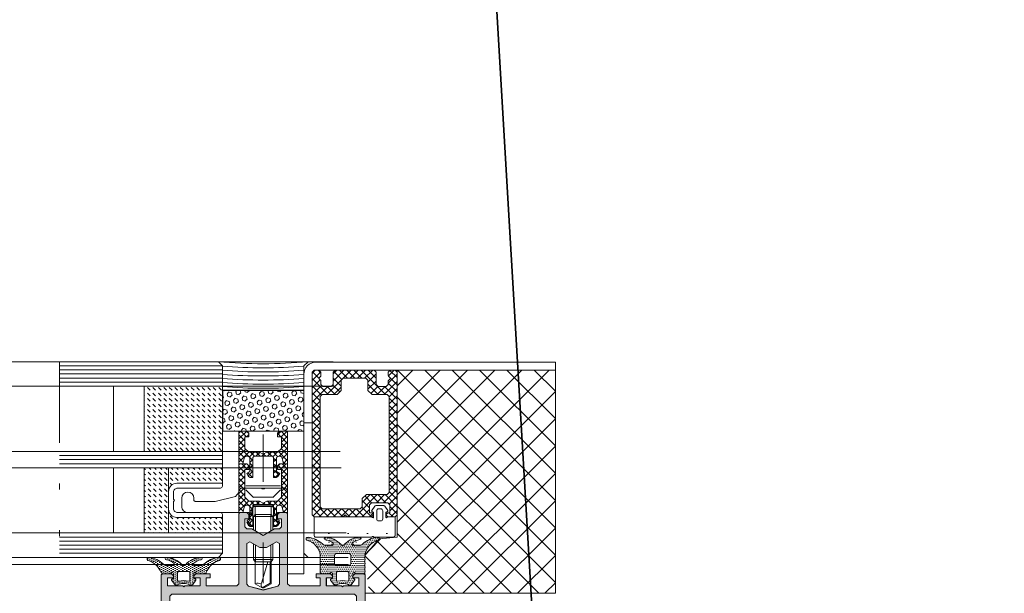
# Model space of a CAD drawing. Header units: inches. Extents: x 0 to 111471, y -105323 to 11070.
# Tile 195 of 256: x 45068 to 45093, y -27551 to -27537. Entities that reach past the tile are written whole.
import ezdxf

# ---------------------------------------------------------------- set-up
doc = ezdxf.new("R2010")
doc.units = ezdxf.units.IN
doc.header["$MEASUREMENT"] = 0
for name, pattern in [('DIVIDE', [5.3, 2, -1, 0.15, -1, 0.15, -1]), ('gen3', [6.25, 4.75, -1.5]), ('GEN7', [13.75, 9.75, -1.5, 1, -1.5])]:
    doc.linetypes.add(name, pattern=pattern)
for name, color, linetype, lineweight in [('888 drzwi i okna', 4, 'Continuous', 0), ('888 sciany istniejące', 2, 'Continuous', 35), ('888 wymiary', 1, 'Continuous', 0), ('MB-inne', 8, 'Continuous', 9), ('MB-kreskowanie', 8, 'Continuous', 5), ('MB-osie', 4, 'GEN7', 5), ('MB-profile', 7, 'Continuous', 9), ('MB-szyby', 4, 'Continuous', 9), ('MB-urwania', 1, 'DIVIDE', 5), ('MB-uszczelki_tworzywa', 8, 'Continuous', 9), ('Wymiary', 85, 'Continuous', 18)]:
    doc.layers.add(name, color=color, linetype=linetype, lineweight=lineweight)
doc.styles.add('TS 100_wymiary', font='romans.shx', dxfattribs={"width": 0.7, "height": 16})
doc.dimstyles.new('Dim Style 100', dxfattribs={"dimtxt": 16, "dimasz": 12, "dimexe": 12, "dimexo": 2, "dimgap": 10, "dimtad": 1, "dimdec": 0, "dimzin": 9, "dimtxsty": 'TS 100_wymiary', "dimblk": 'ARCHTICK', "dimcen": 2.5, "dimdle": 12, "dimclrd": 256, "dimclrt": 2, "dimadec": 0, "dimazin": 2, "dimtfac": 1, "dimtdec": 0, "dimtix": 1, "dimtmove": 2, "dimatfit": 3, "dimfxl": 0, "dimlwd": -1, "dimarcsym": 0})
pattern_1 = [(135, (-7.22281, -20.50134), (3e-14, 0.13531893), [0.09568493, -0.09568493])]

# ---------------------------------------------------------------- blocks, each defined once
blk = doc.blocks.new('_ArchTick')
at = {"layer": 'Wymiary', "color": 0, "const_width": 0.15}
blk.add_lwpolyline([(-0.5, -0.5), (0.5, 0.5)], dxfattribs=at)
blk = doc.blocks.new('*D620')
at = {"layer": '888 wymiary', "color": 0, "lineweight": -2}
for p, q in [((42847.795, -27349.993), (42847.795, -27317.993)), ((45080.513, -27350), (45080.513, -27318))]:
    blk.add_line(p, q, dxfattribs=at)
at = {"layer": '888 wymiary'}
blk.add_line((45092.513, -27330), (42835.795, -27329.993), dxfattribs=at)
at = {"layer": 'Defpoints', "color": 0}
for p in [(42847.795, -27329.993), (42847.794, -27545.572), (45080.513, -27545.578)]:
    blk.add_point(p, dxfattribs=at)
at = {"layer": '888 wymiary', "linetype": 'ByBlock', "xscale": 12, "yscale": 12, "zscale": 12}
for p, rotation in [((42847.795, -27329.993), 179.9998335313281), ((45080.513, -27330), 359.999833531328)]:
    blk.add_blockref('_ArchTick', p, dxfattribs=dict(at, rotation=rotation))
at = {"layer": '888 wymiary', "color": 2, "ltscale": 0.01, "insert": (43964.154, -27311.996), "char_height": 16, "attachment_point": 5, "rotation": 359.9998, "style": 'TS 100_wymiary'}
blk.add_mtext('2233', dxfattribs=at)
blk = doc.blocks.new('*D629')
at = {"layer": '888 wymiary', "color": 0, "lineweight": -2, "ltscale": 0.01}
for p, q in [((44990.073, -27419.536), (44990.073, -27387.536)), ((45080.513, -27419.536), (45080.513, -27387.536))]:
    blk.add_line(p, q, dxfattribs=at)
at = {"layer": '888 wymiary', "ltscale": 0.01}
blk.add_line((44978.073, -27399.536), (45092.513, -27399.536), dxfattribs=at)
at = {"layer": 'Defpoints', "color": 0}
for p in [(45080.513, -27399.536), (45080.513, -27545.578), (44990.073, -27556.42)]:
    blk.add_point(p, dxfattribs=at)
at = {"layer": '888 wymiary', "linetype": 'ByBlock', "xscale": 12, "yscale": 12, "zscale": 12, "rotation": 180}
blk.add_blockref('_ArchTick', (44990.073, -27399.536), dxfattribs=at)
at = {"layer": '888 wymiary', "linetype": 'ByBlock', "xscale": 12, "yscale": 12, "zscale": 12}
blk.add_blockref('_ArchTick', (45080.513, -27399.536), dxfattribs=at)
at = {"layer": '888 wymiary', "color": 2, "ltscale": 0.01, "insert": (45035.293, -27381.536), "char_height": 16, "attachment_point": 5, "style": 'TS 100_wymiary'}
blk.add_mtext('90', dxfattribs=at)
blk = doc.blocks.new('120905')
at = {"layer": 'MB-kreskowanie'}
h = blk.add_hatch(dxfattribs=at)
h.set_pattern_fill('DOTS', color=256, scale=0.3, angle=0.0339, style=0)
h.set_pattern_definition([(0.033944, (-3888.86263, -793.2553), (0.23784281, 0.47639099), [0, -0.47625])])
edge = h.paths.add_edge_path(flags=16)
edge.add_line((-6, -3.5), (-6, -5.5))
edge.add_arc((-5.5, -5.5), 0.5, 180, 270)
edge.add_line((-5.5, -6), (-2.5, -6))
edge.add_arc((-2.5, -5.5), 0.5, 270, 360)
edge.add_line((-2, -5.5), (-2, -3.5))
edge.add_arc((-2.5, -3.5), 0.5, 0, 90)
edge.add_line((-2.5, -3), (-5.5, -3))
edge.add_arc((-5.5, -3.5), 0.5, 90, 180)
edge = h.paths.add_edge_path(flags=16)
edge.add_line((-2.5, -1.3), (-2.5, 0.68))
edge.add_arc((-2.7, 0.68), 0.2, 0, 104.4775)
edge.add_arc((-4, 5.34), 4.64, 254.3781, 285.6219, ccw=False)
edge.add_arc((-5.3, 0.68), 0.2, 75.5225, 180)
edge.add_line((-5.5, 0.68), (-5.5, -1.3))
edge.add_arc((-5.3, -1.3), 0.2, 180, 270)
edge.add_line((-5.3, -1.5), (-2.7, -1.5))
edge.add_arc((-2.7, -1.3), 0.2, 270, 360)
edge = h.paths.add_edge_path()
edge.add_line((-1.04, 0.6), (-1.79, 1.67))
edge.add_arc((-2.03, 1.5), 0.3, 35, 90)
edge.add_line((-2.03, 1.8), (-2.43, 1.8))
edge.add_arc((-2.43, 1.5), 0.3, 90, 116.888)
edge.add_arc((-4, 4.39), 3, 241.3165, 298.6835, ccw=False)
edge.add_arc((-5.57, 1.5), 0.3, 63.112, 90)
edge.add_line((-5.57, 1.8), (-5.97, 1.8))
edge.add_arc((-5.97, 1.5), 0.3, 90, 145)
edge.add_line((-6.21, 1.67), (-6.96, 0.6))
edge.add_arc((-6.8, 0.49), 0.2, 145, 255)
edge.add_line((-6.85, 0.29), (-6.5, 0.2))
edge.add_line((-6.5, 0.2), (-6.5, -1))
edge.add_arc((-6.8, -1), 0.3, 210, 360, ccw=False)
edge.add_arc((-7.32, -1.3), 0.3, 30, 90)
edge.add_line((-7.32, -1), (-9.2, -1))
edge.add_arc((-9.2, -1.3), 0.3, 90, 180)
edge.add_line((-9.5, -1.3), (-9.5, -5.53))
edge.add_arc((-13.89, -4.96), 4.42, 284.0449, 352.6549, ccw=False)
edge.add_arc((-12.62, -9.6), 0.401, 119.3457, 285.4538)
edge.add_arc((-13.24, -3.8), 6.24, 276.7503, 313.2183)
edge.add_arc((-8.22, -9), 1, 90.109, 138.502, ccw=False)
edge.add_line((-8.23, -8), (-6.58, -8))
edge.add_arc((-6.58, -8.3), 0.3, 314.0419, 90.5024, ccw=False)
edge.add_arc((-8.62, -6.19), 3.24, 276.9049, 314.0419, ccw=False)
edge.add_arc((-8.23, -9.7), 0.3, 90.109, 270.109)
edge.add_arc((-8.55, -4.42), 5.59, 273.2975, 316.7848)
edge.add_arc((-4.04, -8.49), 0.5, 85.1106, 150.4706, ccw=False)
edge.add_arc((-3.96, -8.49), 0.5, 29.5294, 94.8894, ccw=False)
edge.add_arc((0.55, -4.42), 5.59, 223.2152, 266.7025)
edge.add_arc((0.23, -9.7), 0.3, 269.891, 89.891)
edge.add_arc((0.62, -6.19), 3.24, 225.9581, 263.0951, ccw=False)
edge.add_arc((-1.42, -8.3), 0.3, 89.4976, 225.9581, ccw=False)
edge.add_line((-1.42, -8), (0.23, -8))
edge.add_arc((0.22, -9), 1, 41.498, 89.891, ccw=False)
edge.add_arc((5.24, -3.8), 6.24, 226.7817, 263.2497)
edge.add_arc((4.62, -9.6), 0.401, 254.5462, 60.6543)
edge.add_arc((5.89, -4.96), 4.42, 187.3451, 255.9551, ccw=False)
edge.add_line((1.5, -5.53), (1.5, -1.3))
edge.add_arc((1.2, -1.3), 0.3, 0, 90)
edge.add_line((1.2, -1), (-0.68, -1))
edge.add_arc((-0.68, -1.3), 0.3, 90, 150)
edge.add_arc((-1.2, -1), 0.3, 180, 330, ccw=False)
edge.add_line((-1.5, -1), (-1.5, 0.2))
edge.add_line((-1.5, 0.2), (-1.15, 0.29))
edge.add_arc((-1.2, 0.49), 0.2, 285, 35)
at = {"layer": 'MB-uszczelki_tworzywa'}
for points in [[(-1.04, 0.6), (-1.79, 1.67, 0.244698), (-2.03, 1.8), (-2.43, 1.8, 0.117863), (-2.56, 1.77, -0.255673), (-5.44, 1.77, 0.117863), (-5.57, 1.8), (-5.97, 1.8, 0.244698), (-6.21, 1.67), (-6.96, 0.6, 0.520567), (-6.85, 0.29), (-6.5, 0.2), (-6.5, -1, -0.767327), (-7.06, -1.15, 0.267949), (-7.32, -1), (-9.2, -1, 0.414214), (-9.5, -1.3), (-9.5, -5.53, -0.308643), (-12.81, -9.25, 0.885567), (-12.51, -9.99, 0.160479), (-8.97, -8.34, -0.21435), (-8.23, -8), (-6.58, -8, -0.677436), (-6.37, -8.51, -0.163474), (-8.23, -9.4, 1), (-8.23, -10, 0.19206), (-4.48, -8.25, -0.293178), (-4, -8, -0.293178), (-3.52, -8.25, 0.19206), (0.23, -10, 1), (0.23, -9.4, -0.163474), (-1.63, -8.51, -0.677436), (-1.42, -8), (0.23, -8, -0.21435), (0.97, -8.34, 0.160479), (4.51, -9.99, 0.885567), (4.81, -9.25, -0.308643), (1.5, -5.53), (1.5, -1.3, 0.414214), (1.2, -1), (-0.68, -1, 0.267949), (-0.94, -1.15, -0.767327), (-1.5, -1), (-1.5, 0.2), (-1.15, 0.29, 0.520567)], [(-2.5, -1.3), (-2.5, 0.68, 0.490314), (-2.75, 0.87, -0.137178), (-5.25, 0.87, 0.490314), (-5.5, 0.68), (-5.5, -1.3, 0.414214), (-5.3, -1.5), (-2.7, -1.5, 0.414214)], [(-6, -3.5), (-6, -5.5, 0.414214), (-5.5, -6), (-2.5, -6, 0.414214), (-2, -5.5), (-2, -3.5, 0.414214), (-2.5, -3), (-5.5, -3, 0.414214)]]:
    blk.add_lwpolyline(points, format="xyb", close=True, dxfattribs=at)
blk = doc.blocks.new('K430492X')
at = {"layer": 'MB-kreskowanie'}
h = blk.add_hatch(color=0, dxfattribs=at)
h.paths.add_polyline_path([(-109.2, 25), (-109.5, 24.7), (-109.5, 22.5), (-109, 22), (-108.5, 22), (-108.5, 23.5), (-106.5, 23.5), (-106.5, 19.75), (-106.25, 19.5), (-106.5, 19.25), (-106.5, 15.5), (-108.5, 15.5), (-108.5, 17), (-109, 17), (-109.5, 16.5), (-109.5, 13), (-108.5, 13), (-108.5, 14), (-106.5, 14), (-106.5, 6.5), (-107, 6), (-124.2, 6), (-124.5, 5.7), (-124.5, 4), (-124, 3.5), (-123, 3.5), (-123, 4.5), (-120.99, 4.5), (-120.49, 4), (-120.49, 2.75), (-118.9, 0), (-120.49, -2.75), (-120.49, -4), (-120.99, -4.5), (-123, -4.5), (-123, -3.5), (-124, -3.5), (-124.5, -4), (-124.5, -5.7), (-124.2, -6), (-107, -6), (-106.5, -6.5), (-106.5, -14), (-108.5, -14), (-108.5, -13), (-109.5, -13), (-109.5, -16.5), (-109, -17), (-108.5, -17), (-108.5, -15.5), (-106.5, -15.5), (-106.5, -19.25), (-106.25, -19.5), (-106.5, -19.75), (-106.5, -23.5), (-108.5, -23.5), (-108.5, -22), (-109, -22), (-109.5, -22.5), (-109.5, -24.7), (-109.2, -25), (-0.5, -25, 0.413925), (0, -24.5), (0, 24.5, 0.413925), (-0.5, 25)])
h.paths.add_polyline_path([(-3, 22.9), (-2.5, 22.4), (-2.5, -22.4), (-3, -22.9), (-104, -22.9), (-104.5, -22.4), (-104.5, 22.4), (-104, 22.9)], flags=16)
h.paths.add_polyline_path([(-106.41, 3.62), (-105.5, 0), (-106.41, -3.62), (-106.89, -4), (-116.88, -4), (-117.31, -3.25), (-115.9, -0.8), (-115.9, 0.8), (-117.31, 3.25), (-116.88, 4), (-106.89, 4)], flags=16)
at = {"layer": 'MB-profile'}
blk.add_lwpolyline([(-0.5, -25), (-109.2, -25), (-109.5, -24.7), (-109.5, -22.5), (-109, -22), (-108.5, -22), (-108.5, -23.5), (-106.5, -23.5), (-106.5, -19.75), (-106.25, -19.5), (-106.5, -19.25), (-106.5, -15.5), (-108.5, -15.5), (-108.5, -17), (-109, -17), (-109.5, -16.5), (-109.5, -13), (-108.5, -13), (-108.5, -14), (-106.5, -14), (-106.5, -6.5), (-107, -6), (-124.2, -6), (-124.5, -5.7), (-124.5, -4), (-124, -3.5), (-123, -3.5), (-123, -4.5), (-120.99, -4.5), (-120.49, -4), (-120.49, -2.75), (-118.9, 0), (-120.49, 2.75), (-120.49, 4), (-120.99, 4.5), (-123, 4.5), (-123, 3.5), (-124, 3.5), (-124.5, 4), (-124.5, 5.7), (-124.2, 6), (-107, 6), (-106.5, 6.5), (-106.5, 14), (-108.5, 14), (-108.5, 13), (-109.5, 13), (-109.5, 16.5), (-109, 17), (-108.5, 17), (-108.5, 15.5), (-106.5, 15.5), (-106.5, 19.25), (-106.25, 19.5), (-106.5, 19.75), (-106.5, 23.5), (-108.5, 23.5), (-108.5, 22), (-109, 22), (-109.5, 22.5), (-109.5, 24.7), (-109.2, 25), (-0.5, 25, -0.414502), (0, 24.5), (0, -24.5, -0.414502)], format="xyb", close=True, dxfattribs=at)
for points in [[(-3, -22.9), (-104, -22.9), (-104.5, -22.4), (-104.5, 22.4), (-104, 22.9), (-3, 22.9), (-2.5, 22.4), (-2.5, -22.4)], [(-106.41, -3.62), (-106.89, -4), (-116.88, -4), (-117.31, -3.25), (-115.9, -0.8), (-115.9, 0.8), (-117.31, 3.25), (-116.88, 4), (-106.89, 4), (-106.41, 3.62), (-105.5, 0)]]:
    blk.add_lwpolyline(points, close=True, dxfattribs=at)
blk = doc.blocks.new('120900')
at = {"layer": 'MB-kreskowanie'}
h = blk.add_hatch(dxfattribs=at)
h.set_pattern_fill('DOTS', color=256, scale=0.3, angle=90.0339, style=0)
h.set_pattern_definition([(90.033944, (778.75693, -4206.1781), (-0.47639099, 0.23784281), [0, -0.47625])])
h.paths.add_polyline_path([(-6.21, 1.67, -0.244698), (-5.97, 1.8), (-5.57, 1.8, -0.117863), (-5.44, 1.77, 0.255673), (-2.56, 1.77, -0.117863), (-2.43, 1.8), (-2.03, 1.8, -0.244698), (-1.79, 1.67), (-1.04, 0.6, -0.520567), (-1.15, 0.29), (-1.5, 0.2), (-1.5, -1), (-2.5, -1), (-2.5, 0.68, 0.496188), (-2.75, 0.87, -0.136548), (-5.24, 0.87, 0.502247), (-5.5, 0.68), (-5.5, -1), (-6.5, -1), (-6.5, 0.2), (-6.85, 0.29, -0.520567), (-6.96, 0.6)])
h.paths.add_polyline_path([(-9.5, -1.3, -0.414214), (-9.2, -1), (-7.32, -1, -0.267949), (-7.06, -1.15, 0.767327), (-6.5, -1), (-5.5, -1), (-5.5, -1.3, 0.414214), (-5.3, -1.5), (-2.7, -1.5, 0.414214), (-2.5, -1.3), (-2.5, -1), (-1.5, -1, 0.767327), (-0.94, -1.15, -0.267949), (-0.68, -1), (1.2, -1, -0.414214), (1.5, -1.3, 0.218991), (4.81, -4.25, -0.885567), (4.51, -4.99, -0.160479), (0.97, -3.34, 0.21435), (0.23, -3), (-1.42, -3, 0.674934), (-1.63, -3.51, 0.163474), (0.23, -4.4, -1), (0.23, -5, -0.19206), (-3.52, -3.25, 0.293178), (-4, -2.99, 0.293178), (-4.48, -3.25, -0.19206), (-8.23, -5, -1), (-8.23, -4.4, 0.163474), (-6.37, -3.51, 0.674934), (-6.58, -3), (-8.23, -3, 0.214349), (-8.97, -3.34, -0.160479), (-12.51, -4.99, -0.885567), (-12.81, -4.25, 0.226961)])
at = {"layer": 'MB-uszczelki_tworzywa'}
for points in [[(1.5, -1.3, 0.218991), (4.81, -4.25, -0.885567), (4.51, -4.99, -0.160479), (0.97, -3.34, 0.21435), (0.23, -3), (-1.42, -3, 0.677436), (-1.63, -3.51, 0.163474), (0.23, -4.4, -1), (0.23, -5, -0.19206), (-3.52, -3.25, 0.293178), (-4, -2.99, 0.293178), (-4.48, -3.25, -0.19206), (-8.23, -5, -1), (-8.23, -4.4, 0.163474), (-6.37, -3.51, 0.677436), (-6.58, -3), (-8.23, -3, 0.21435), (-8.97, -3.34, -0.160479), (-12.51, -4.99, -0.885567), (-12.81, -4.25, 0.226961), (-9.5, -1.3, -0.414214), (-9.2, -1), (-7.32, -1, -0.267949), (-7.06, -1.15, 0.767327), (-6.5, -1), (-6.5, 0.2), (-6.85, 0.29, -0.520567), (-6.96, 0.6), (-6.21, 1.67, -0.244698), (-5.97, 1.8), (-5.57, 1.8, -0.117863), (-5.44, 1.77, 0.255673), (-2.56, 1.77, -0.117863), (-2.43, 1.8), (-2.03, 1.8, -0.244698), (-1.79, 1.67), (-1.04, 0.6, -0.520567), (-1.15, 0.29), (-1.5, 0.2), (-1.5, -1, 0.767327), (-0.94, -1.15, -0.267949), (-0.68, -1), (1.2, -1, -0.414214)], [(-2.5, -1.3), (-2.5, 0.68, 0.490314), (-2.75, 0.87, -0.137178), (-5.25, 0.87, 0.490314), (-5.5, 0.68), (-5.5, -1.3, 0.414214), (-5.3, -1.5), (-2.7, -1.5, 0.414214)]]:
    blk.add_lwpolyline(points, format="xyb", close=True, dxfattribs=at)
blk = doc.blocks.new('G$C364BC776')
at = {"layer": 'MB-kreskowanie', "linetype": 'ByBlock'}
h = blk.add_hatch(dxfattribs=at)
h.set_pattern_fill('ANSI37', color=256, scale=0.15, angle=270, style=0, double=1)
h.set_pattern_definition([(225, (-67.79963, 1814.1622), (-0.3367596, 0.3367596), []), (135, (-67.79963, 1814.1622), (0.3367596, 0.3367596), [])])
edge = h.paths.add_edge_path()
edge.add_line((3.901, 0.199), (0.001, 0.199))
edge.add_line((0.001, 0.199), (0.001, 5.698))
edge.add_line((0.001, 5.698), (2.105, 5.698))
edge.add_line((2.105, 5.698), (2.272, 5.698))
edge.add_line((2.272, 5.698), (3.342, 5.698))
edge.add_line((3.342, 5.698), (4.272, 5.698))
edge.add_line((4.272, 5.698), (4.595, 5.698))
edge.add_line((4.595, 5.698), (4.696, 4.764))
edge.add_arc((4.196, 4.84), 0.506, 287.2845, 351.3506, ccw=False)
edge.add_line((4.346, 4.356), (3.901, 4.316))
edge.add_line((3.901, 4.316), (3.901, 0.199))
at = {"layer": 'MB-kreskowanie'}
h = blk.add_hatch(dxfattribs=at)
h.set_pattern_fill('DOTS', color=256, scale=0.030137, angle=90.0339, style=0)
h.set_pattern_definition([(90.033944, (87.79719, -417.22213), (-0.047856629, 0.023892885), [0, -0.047842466])])
h.paths.add_polyline_path([(8.942, 5.484, -0.244698), (8.966, 5.497), (9.006, 5.497, -0.117863), (9.02, 5.494, 0.255673), (9.309, 5.494, -0.117863), (9.322, 5.497), (9.362, 5.497, -0.244698), (9.387, 5.484), (9.462, 5.377, -0.520567), (9.451, 5.346), (9.415, 5.336), (9.415, 5.216), (9.315, 5.216), (9.315, 5.384, 0.496188), (9.289, 5.404, -0.136548), (9.039, 5.404, 0.502247), (9.013, 5.384), (9.013, 5.216), (8.913, 5.216), (8.913, 5.336), (8.878, 5.346, -0.520567), (8.866, 5.377)])
h.paths.add_polyline_path([(8.612, 5.186, -0.414214), (8.642, 5.216), (8.831, 5.216, -0.267949), (8.857, 5.201, 0.767327), (8.913, 5.216), (9.013, 5.216), (9.013, 5.186, 0.414214), (9.033, 5.166), (9.295, 5.166, 0.414214), (9.315, 5.186), (9.315, 5.216), (9.415, 5.216, 0.767327), (9.471, 5.201, -0.267949), (9.498, 5.216), (9.686, 5.216, -0.414214), (9.717, 5.186, 0.218991), (10.049, 4.889, -0.885567), (10.019, 4.815, -0.160479), (9.664, 4.981, 0.21435), (9.589, 5.015), (9.423, 5.015, 0.674934), (9.402, 4.963, 0.163474), (9.589, 4.874, -1), (9.589, 4.814, -0.19206), (9.212, 4.99, 0.293178), (9.164, 5.016, 0.293178), (9.116, 4.99, -0.19206), (8.739, 4.814, -1), (8.739, 4.874, 0.163474), (8.926, 4.963, 0.674934), (8.905, 5.015), (8.74, 5.015, 0.214349), (8.664, 4.981, -0.160479), (8.309, 4.815, -0.885567), (8.279, 4.889, 0.226961)])
h = blk.add_hatch(dxfattribs=at)
h.set_pattern_fill('DOTS', color=256, scale=0.03, angle=180, style=0)
h.set_pattern_definition([(0, (-45735.70216, 24015.55423), (0.238125, 0.47625), [0, -0.47625])])
h.paths.add_polyline_path([(4.558, 3.816), (4.536, 3.816, -0.267949), (4.518, 3.826, 0.767327), (4.481, 3.816), (4.481, 3.696), (4.516, 3.687, -0.520567), (4.527, 3.656), (4.452, 3.549, -0.244698), (4.428, 3.536), (4.249, 3.536), (4.234, 3.536, -0.244698), (4.209, 3.549), (4.135, 3.656, -0.520567), (4.146, 3.687), (4.181, 3.696), (4.181, 3.816, 0.767327), (4.144, 3.826, -0.267949), (4.126, 3.816), (4.118, 3.816), (4.095, 3.816), (3.951, 3.816), (3.951, 4.266, -0.414214), (4.001, 4.316), (4.466, 4.316, -0.267949), (4.484, 4.306, 0.57735), (4.518, 4.306, -0.267949), (4.536, 4.316), (5.901, 4.316, -0.414214), (5.951, 4.266), (5.951, 3.816)])
h.paths.add_polyline_path([(4.356, 3.916), (4.306, 3.916, 0.414214), (4.256, 3.866), (4.256, 3.666, 0.414214), (4.306, 3.616), (4.356, 3.616, 0.414214), (4.406, 3.666), (4.406, 3.831), (4.406, 3.866, 0.414214)], flags=16)
h = blk.add_hatch(dxfattribs=at)
h.set_pattern_fill('DASH', color=256, scale=0.030137, angle=315, style=0)
h.set_pattern_definition(pattern_1)
h.paths.add_polyline_path([(9.335, 3.83, -0.414214), (9.536, 3.629), (9.536, 4.211), (8.21, 4.211), (8.21, 4.01), (8.21, 3.83)])
h.paths.add_polyline_path([(9.536, 2.604), (9.536, 3.187, -0.414214), (9.335, 2.986), (8.21, 2.986), (8.21, 2.604)])
h = blk.add_hatch(dxfattribs=at)
h.set_pattern_fill('DASH', color=256, scale=0.030137, angle=315, style=0)
h.set_pattern_definition(pattern_1)
h.paths.add_polyline_path([(10.139, 4.211), (9.536, 4.211), (9.536, 2.604), (10.139, 2.604)])
h = blk.add_hatch(dxfattribs=at)
h.set_pattern_fill('_U', color=256, scale=0.100457, angle=45, style=0, double=1, pattern_type=0)
h.set_pattern_definition([(45, (-241.71, -214.41141), (-0.071033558, 0.071033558), []), (135, (-241.71, -214.41141), (-0.071033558, -0.071033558), [])])
h.paths.add_polyline_path([(7.461, 3.559), (7.431, 3.529), (6.979, 3.529), (6.949, 3.559), (6.949, 3.709), (6.948, 4.051), (6.884, 4.051), (6.841, 4.026), (6.797, 3.951), (6.874, 3.901), (6.873, 3.709), (6.873, 3.559), (6.818, 3.529), (6.777, 3.529), (6.747, 3.552), (6.703, 3.709), (6.602, 3.709), (6.602, 2.504), (6.803, 2.504), (6.854, 2.554), (6.854, 2.644), (6.753, 2.644), (6.753, 3.333), (6.853, 3.428), (7.118, 3.428), (7.205, 3.479), (7.292, 3.428), (7.557, 3.428), (7.657, 3.333), (7.657, 2.644), (7.557, 2.644), (7.557, 2.554), (7.607, 2.504), (7.808, 2.504), (7.808, 3.709), (7.707, 3.709), (7.663, 3.552), (7.634, 3.529), (7.592, 3.529), (7.536, 3.559), (7.536, 3.709), (7.536, 3.901), (7.612, 3.951), (7.569, 4.026), (7.525, 4.051), (7.461, 4.051), (7.461, 3.709)])
at = {"layer": 'MB-kreskowanie', "linetype": 'ByBlock', "ltscale": 0.1}
h = blk.add_hatch(dxfattribs=at)
h.set_pattern_fill('ANSI37', color=256, angle=270, style=0)
h.set_pattern_definition([(315, (-7043.82021, -11676.76219), (0.0883883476, 0.0883883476), []), (45, (-7043.82021, -11676.76219), (-0.0883883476, 0.0883883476), [])])
h.paths.add_polyline_path([(5.751, 0.799), (5.801, 0.849), (5.801, 3.566), (5.751, 3.616), (4.811, 3.616), (4.761, 3.566), (4.761, 3.366), (4.661, 3.266), (4.151, 3.266), (4.101, 3.216), (4.101, 0.849), (4.151, 0.799), (4.521, 0.799), (4.621, 0.699), (4.621, 0.449), (4.671, 0.399), (5.231, 0.399), (5.281, 0.449), (5.281, 0.699), (5.381, 0.799)])
h.paths.add_polyline_path([(5.181, 3.766), (5.131, 3.816), (4.531, 3.816), (4.481, 3.766), (4.481, 3.716), (4.581, 3.716), (4.581, 3.516), (4.531, 3.466), (4.131, 3.466), (4.081, 3.516), (4.081, 3.716), (4.181, 3.716), (4.181, 3.766), (4.131, 3.816), (3.951, 3.816), (3.901, 3.766), (3.901, 0.249), (3.951, 0.199), (4.071, 0.199), (4.121, 0.249), (4.121, 0.332), (4.115, 0.346), (4.076, 0.385), (4.076, 0.413), (4.115, 0.451), (4.121, 0.465), (4.121, 0.549), (4.171, 0.599), (4.371, 0.599), (4.421, 0.549), (4.421, 0.249), (4.471, 0.199), (5.431, 0.199), (5.481, 0.249), (5.481, 0.549), (5.531, 0.599), (5.731, 0.599), (5.781, 0.549), (5.781, 0.465), (5.786, 0.451), (5.825, 0.413), (5.825, 0.385), (5.786, 0.346), (5.781, 0.332), (5.781, 0.249), (5.831, 0.199), (5.951, 0.199), (6.001, 0.249), (6.001, 3.766), (5.951, 3.816), (5.231, 3.816)])
at = {"layer": 'MB-kreskowanie'}
h = blk.add_hatch(dxfattribs=at)
h.set_pattern_fill('_U', color=256, scale=0.100457, angle=45, style=0, double=1, pattern_type=0)
h.set_pattern_definition([(45, (-241.71, -215.61689), (-0.071033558, 0.071033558), []), (135, (-241.71, -215.61689), (-0.071033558, -0.071033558), [])])
h.paths.add_polyline_path([(7.461, 2.354), (7.431, 2.323), (6.979, 2.323), (6.949, 2.354), (6.949, 2.504), (6.948, 2.846), (6.884, 2.846), (6.841, 2.821), (6.797, 2.746), (6.874, 2.695), (6.873, 2.504), (6.873, 2.354), (6.818, 2.323), (6.777, 2.323), (6.747, 2.346), (6.703, 2.504), (6.602, 2.504), (6.602, 1.7), (6.803, 1.7), (6.854, 1.75), (6.854, 1.841), (6.753, 1.841), (6.753, 2.128), (6.853, 2.223), (7.118, 2.223), (7.205, 2.273), (7.292, 2.223), (7.557, 2.223), (7.657, 2.128), (7.657, 1.841), (7.557, 1.841), (7.557, 1.75), (7.607, 1.7), (7.808, 1.7), (7.808, 2.504), (7.707, 2.504), (7.663, 2.346), (7.634, 2.323), (7.592, 2.323), (7.536, 2.354), (7.536, 2.504), (7.536, 2.695), (7.612, 2.746), (7.569, 2.821), (7.525, 2.846), (7.461, 2.846), (7.461, 2.504)])
h = blk.add_hatch(dxfattribs=at)
h.set_pattern_fill('DASH', color=256, scale=0.030137, angle=315, style=0)
h.set_pattern_definition([(315, (-34.7418, -8.98989), (0.13531893, -3e-14), [0.09568493, -0.09568493])])
h.paths.add_polyline_path([(8.21, 0.595), (10.139, 0.595), (10.139, 2.202), (8.21, 2.202)])
h = blk.add_hatch(dxfattribs=at)
h.set_pattern_fill('HEX', color=256, scale=0.020091, angle=225, style=0)
h.set_pattern_definition([(225, (-34.7418, -10.39628), (0.0781264, -0.0781264), [0.06378995, -0.1275799]), (345, (-34.7418, -10.39628), (0.02859625, 0.10672265), [0.06378995, -0.1275799]), (285, (-34.78691, -10.44138), (0.10672265, 0.02859625), [0.06378995, -0.1275799])])
h.paths.add_polyline_path([(8.21, 0.695), (8.21, 1.7), (6.201, 1.7), (6.201, 0.695)])
at = {"layer": 'MB-inne', "linetype": 'Continuous'}
for p, q in [((7.182, 5.562), (7.011, 5.464)), ((7.011, 4.92), (7.011, 5.464)), ((7.088, 4.92), (7.24, 5.422)), ((7.182, 5.562), (7.229, 5.562)), ((7.229, 5.562), (7.4, 5.464)), ((7.229, 5.562), (7.251, 5.509)), ((7.4, 4.92), (7.4, 5.464)), ((7.011, 4.92), (6.964, 4.869)), ((7.447, 4.869), (6.964, 4.869)), ((6.964, 4.479), (6.964, 4.869)), ((7.4, 4.92), (7.011, 4.92)), ((7.014, 4.508), (7.014, 4.92)), ((7.397, 4.508), (7.397, 4.92)), ((7.4, 4.92), (7.447, 4.869)), ((7.447, 4.479), (7.447, 4.869)), ((6.964, 3.804), (6.964, 4.131)), ((7.014, 3.754), (7.014, 4.16)), ((7.397, 3.754), (7.397, 4.16)), ((7.447, 3.804), (7.447, 4.131)), ((7.447, 3.804), (6.964, 3.804)), ((7.011, 3.754), (6.964, 3.804)), ((7.011, 3.558), (7.011, 3.754)), ((7.4, 3.754), (7.011, 3.754)), ((7.4, 3.754), (7.447, 3.804)), ((7.4, 3.558), (7.4, 3.754))]:
    blk.add_line(p, q, dxfattribs=at)
at = {"layer": 'MB-inne', "linetype": 'gen3'}
for p in [(7.229, 5.562), (7.035, 4.92)]:
    blk.add_line(p, (7.035, 5.45), dxfattribs=at)
at = {"layer": 'MB-inne'}
for p, q in [((6.97, 3.338), (6.78, 3.148)), ((6.964, 3.332), (7.447, 3.332)), ((7.441, 3.338), (7.631, 3.148)), ((6.774, 3.051), (7.636, 3.051)), ((6.777, 3.106), (7.633, 3.106))]:
    blk.add_line(p, q, dxfattribs=at)
blk.add_lwpolyline([(4.272, 5.698), (4.694, 5.698), (4.696, 4.764), (4.344, 4.356), (3.901, 4.316), (3.901, 0.199), (0.001, 0.199), (0.001, 5.698)], close=True, dxfattribs=at)
for points in [[(7.461, 3.565, -0.132252), (7.436, 3.558), (6.974, 3.558, -0.132253), (6.949, 3.565)], [(6.777, 3.106), (7.15, 3.106, 0.198912)]]:
    blk.add_lwpolyline(points, format="xyb", dxfattribs=at)
at = {"layer": 'MB-inne', "linetype": 'ByBlock'}
blk.add_lwpolyline([(0, 0), (5.901, 0, 0.414222), (6.201, 0.3), (6.201, 1.5), (6.001, 1.5), (6.001, 0.298, -0.414316), (5.901, 0.198), (0.001, 0.2)], format="xyb", close=True, dxfattribs=at)
at = {"layer": 'MB-inne', "linetype": 'Continuous', "extrusion": (2.22045e-16, -1.83691e-16, -1)}
blk.add_arc((-7.107, 5.484), 0.147, 170, 204.7886, dxfattribs=at)
at = {"layer": 'MB-inne', "linetype": 'Continuous'}
blk.add_arc((7.33, 5.633), 0.184, 245.1869, 292.5202, dxfattribs=at)
at = {"layer": 'MB-kreskowanie'}
for p, q in [((12.228, 4.714), (8.21, 4.714)), ((12.228, 4.613), (8.21, 4.613)), ((12.228, 4.513), (8.21, 4.513)), ((12.228, 4.412), (8.21, 4.412)), ((12.228, 4.312), (8.21, 4.312)), ((12.228, 2.504), (8.21, 2.504)), ((12.228, 2.403), (8.21, 2.403)), ((12.228, 2.303), (8.21, 2.303)), ((6.201, 0.093), (6.201, 0.595)), ((12.228, 0.494), (8.21, 0.494)), ((12.228, 0.394), (8.21, 0.394)), ((12.228, 0.293), (8.21, 0.293)), ((6.1, -0.008), (6.201, 0.093)), ((12.228, 0.193), (8.21, 0.193)), ((12.228, 0.093), (8.21, 0.093))]:
    blk.add_line(p, q, dxfattribs=at)
for centre, start, end in [((7.205, -11.535), 85.2692, 94.7308), ((7.205, -11.636), 85.2692, 94.7308), ((7.205, -11.736), 85.2692, 94.7308), ((7.205, -11.837), 85.2692, 94.7308), ((7.205, -11.937), 85.2692, 94.7308), ((7.205, -12.138), 84.7949, 95.2051), ((7.205, -12.038), 85.2692, 94.7308)]:
    blk.add_arc(centre, 12.18, start, end, dxfattribs=at)
at = {"layer": 'MB-osie'}
blk.add_line((7.205, 16.698), (7.205, 1.785), dxfattribs=at)
at = {"layer": 'MB-profile'}
blk.add_lwpolyline([(9.717, 10.656), (9.717, 5.246), (9.686, 5.216), (9.465, 5.216), (9.415, 5.266), (9.415, 5.316), (9.566, 5.316), (9.566, 5.517), (9.189, 5.517), (9.164, 5.542), (9.139, 5.517), (8.762, 5.517), (8.762, 5.316), (8.913, 5.316), (8.913, 5.266), (8.863, 5.216), (8.511, 5.216), (8.511, 5.316), (8.612, 5.316), (8.612, 5.517), (7.858, 5.517), (7.808, 5.467), (7.808, 3.739), (7.778, 3.709), (7.607, 3.709), (7.557, 3.759), (7.557, 3.86), (7.657, 3.86), (7.657, 4.062), (7.607, 4.112), (7.481, 4.112), (7.205, 4.272), (6.929, 4.112), (6.803, 4.112), (6.753, 4.062), (6.753, 3.86), (6.854, 3.86), (6.854, 3.759), (6.803, 3.709), (6.633, 3.709), (6.602, 3.739), (6.602, 5.467), (6.552, 5.517), (5.799, 5.517), (5.799, 5.316), (5.899, 5.316), (5.899, 5.216), (5.548, 5.216), (5.497, 5.266), (5.497, 5.316), (5.648, 5.316), (5.648, 5.517), (5.271, 5.517), (5.246, 5.542), (5.221, 5.517), (4.844, 5.517), (4.844, 5.316), (4.995, 5.316), (4.995, 5.266), (4.945, 5.216), (4.724, 5.216), (4.694, 5.246), (4.694, 10.656)], dxfattribs=at)
blk.add_lwpolyline([(7.569, 5.527), (7.607, 5.478), (7.607, 4.475), (7.532, 4.431), (7.286, 4.573), (7.124, 4.573), (6.879, 4.431), (6.803, 4.475), (6.803, 5.478), (6.841, 5.527), (7.205, 5.618)], close=True, dxfattribs=at)
blk.add_lwpolyline([(6.602, 3.709), (6.845, 3.709), (6.864, 3.724), (6.87, 3.744), (6.889, 3.759), (6.904, 3.759), (6.924, 3.739), (6.924, 3.609), (6.974, 3.558), (7.011, 3.558), (7.399, 3.558), (7.436, 3.558), (7.487, 3.609), (7.487, 3.739), (7.507, 3.759), (7.521, 3.759), (7.541, 3.744), (7.546, 3.724), (7.566, 3.709), (9.064, 3.709, -0.414214), (9.214, 3.558), (9.214, 3.357, -1), (8.913, 3.357), (8.913, 3.408), (8.883, 3.438), (8.428, 3.438), (8.393, 3.435), (7.891, 3.316), (7.808, 3.217), (7.808, 3.156), (7.758, 3.106), (7.26, 3.106), (7.239, 3.115), (7.227, 3.128), (7.184, 3.128), (7.171, 3.115), (7.15, 3.106), (6.653, 3.106), (6.603, 3.156), (6.603, 3.217), (6.602, 3.217)], format="xyb", dxfattribs=at)
blk.add_lwpolyline([(8.21, 3.056), (8.21, 3.006, 0.414214), (8.23, 2.986), (9.335, 2.986, 0.414214), (9.536, 3.187), (9.536, 3.629, 0.414214), (9.335, 3.83), (8.23, 3.83, 0.414214), (8.21, 3.809), (8.21, 3.759, 0.414214), (8.26, 3.709), (9.315, 3.709, -0.414214), (9.415, 3.609), (9.415, 3.444, -0.198912), (9.409, 3.43), (9.401, 3.422, 0.414214), (9.401, 3.393), (9.409, 3.385, -0.198912), (9.415, 3.371), (9.415, 3.207, -0.414214), (9.315, 3.106), (8.26, 3.106, 0.414214)], format="xyb", close=True, dxfattribs=at)
at = {"layer": 'MB-szyby'}
for p, q in [((6.1, 4.814), (6.201, 4.714)), ((6.201, 4.714), (6.201, 4.211)), ((8.31, 4.814), (8.21, 4.714)), ((8.21, 4.714), (8.21, 4.211)), ((12.228, 4.814), (8.31, 4.814)), ((6.201, 4.211), (6.201, 4.01)), ((8.21, 4.211), (8.21, 4.01)), ((8.21, 4.211), (12.228, 4.211)), ((6.201, 3.809), (6.201, 4.01)), ((8.21, 3.809), (8.21, 4.01)), ((6.201, 2.604), (6.201, 3.006)), ((8.21, 2.604), (8.21, 3.006)), ((6.201, 2.202), (6.201, 2.604)), ((10.139, 2.604), (8.21, 2.604)), ((8.21, 2.202), (8.21, 2.604)), ((8.21, 2.604), (12.228, 2.604)), ((12.228, 2.202), (8.21, 2.202)), ((8.21, 0.093), (8.21, 0.595)), ((8.21, 0.595), (12.228, 0.595)), ((8.31, -0.008), (8.21, 0.093)), ((12.228, -0.008), (8.31, -0.008))]:
    blk.add_line(p, q, dxfattribs=at)
at = {"layer": 'MB-urwania'}
blk.add_line((12.228, -0.008), (12.228, 4.814), dxfattribs=at)
at = {"layer": 'MB-uszczelki_tworzywa'}
blk.add_line((9.536, 4.211), (9.536, 2.604), dxfattribs=at)
for points in [[(5.096, 5.186), (5.096, 5.384, -0.490314), (5.121, 5.404, 0.137178), (5.372, 5.404, -0.490314), (5.397, 5.384), (5.397, 5.186, -0.414214), (5.377, 5.166), (5.116, 5.166, -0.414214)], [(9.717, 5.186, 0.218991), (10.049, 4.889, -0.885567), (10.019, 4.815, -0.160479), (9.664, 4.981, 0.21435), (9.589, 5.015), (9.424, 5.015, 0.677436), (9.402, 4.963, 0.163474), (9.589, 4.874, -1), (9.589, 4.814, -0.19206), (9.212, 4.99, 0.293178), (9.164, 5.016, 0.293178), (9.116, 4.99, -0.19206), (8.739, 4.814, -1), (8.739, 4.874, 0.163474), (8.926, 4.963, 0.677436), (8.905, 5.015), (8.74, 5.015, 0.21435), (8.664, 4.981, -0.160479), (8.309, 4.815, -0.885567), (8.279, 4.889, 0.226961), (8.612, 5.186, -0.414214), (8.642, 5.216), (8.831, 5.216, -0.267949), (8.857, 5.201, 0.767327), (8.913, 5.216), (8.913, 5.336), (8.878, 5.346, -0.520567), (8.866, 5.377), (8.942, 5.484, -0.244698), (8.966, 5.497), (9.006, 5.497, -0.117863), (9.02, 5.494, 0.255673), (9.309, 5.494, -0.117863), (9.322, 5.497), (9.362, 5.497, -0.244698), (9.387, 5.484), (9.462, 5.377, -0.520567), (9.451, 5.346), (9.415, 5.336), (9.415, 5.216, 0.767327), (9.471, 5.201, -0.267949), (9.498, 5.216), (9.686, 5.216, -0.414214)], [(9.315, 5.186), (9.315, 5.384, 0.490314), (9.29, 5.404, -0.137178), (9.039, 5.404, 0.490314), (9.013, 5.384), (9.013, 5.186, 0.414214), (9.033, 5.166), (9.295, 5.166, 0.414214)], [(4.126, 3.816), (4.118, 3.816), (4.095, 3.816), (3.951, 3.816), (3.951, 4.266, -0.414214), (4.001, 4.316), (4.466, 4.316, -0.267949), (4.484, 4.306, 0.57735), (4.518, 4.306, -0.267949), (4.536, 4.316), (5.901, 4.316, -0.414214), (5.951, 4.266), (5.951, 3.816), (4.558, 3.816), (4.536, 3.816, -0.267949), (4.518, 3.826, 0.767327), (4.481, 3.816), (4.481, 3.696), (4.516, 3.687, -0.520567), (4.527, 3.656), (4.452, 3.549, -0.244698), (4.428, 3.536), (4.249, 3.536), (4.234, 3.536, -0.244698), (4.209, 3.549), (4.135, 3.656, -0.520567), (4.146, 3.687), (4.181, 3.696), (4.181, 3.696), (4.181, 3.816, 0.767327), (4.144, 3.826, -0.267949)], [(4.406, 3.666, -0.414214), (4.356, 3.616), (4.306, 3.616, -0.414214), (4.256, 3.666), (4.256, 3.866, -0.414214), (4.306, 3.916), (4.356, 3.916, -0.414214), (4.406, 3.866), (4.406, 3.831)]]:
    blk.add_lwpolyline(points, format="xyb", close=True, dxfattribs=at)
for points in [[(6.602, 3.709), (6.602, 5.216), (6.201, 5.216), (6.201, 3.288)], [(6.201, 3.372), (6.201, 1.7)], [(6.602, 1.7), (6.602, 3.217)]]:
    blk.add_lwpolyline(points, dxfattribs=at)
for points in [[(10.139, 2.604), (10.892, 2.604), (10.892, 4.211), (10.139, 4.211)], [(6.949, 3.709), (6.949, 3.559), (6.979, 3.529), (7.431, 3.529), (7.461, 3.559), (7.461, 3.709), (7.461, 4.051), (7.525, 4.051), (7.569, 4.026), (7.612, 3.951), (7.536, 3.901), (7.536, 3.709), (7.536, 3.559), (7.592, 3.529), (7.634, 3.529), (7.663, 3.552), (7.707, 3.709), (7.808, 3.709), (7.808, 2.504), (7.607, 2.504), (7.557, 2.554), (7.557, 2.644), (7.657, 2.644), (7.657, 3.333), (7.557, 3.428), (7.292, 3.428), (7.205, 3.479), (7.205, 3.479), (7.205, 3.479), (7.118, 3.428), (6.853, 3.428), (6.753, 3.333), (6.753, 2.644), (6.854, 2.644), (6.854, 2.554), (6.803, 2.504), (6.602, 2.504), (6.602, 3.709), (6.703, 3.709), (6.747, 3.552), (6.777, 3.529), (6.818, 3.529), (6.873, 3.559), (6.873, 3.709), (6.874, 3.901), (6.797, 3.951), (6.841, 4.026), (6.884, 4.051), (6.948, 4.051)], [(5.181, 3.766), (5.131, 3.816), (4.531, 3.816), (4.481, 3.766), (4.481, 3.716), (4.581, 3.716), (4.581, 3.516), (4.531, 3.466), (4.131, 3.466), (4.081, 3.516), (4.081, 3.716), (4.181, 3.716), (4.181, 3.766), (4.131, 3.816), (3.951, 3.816), (3.901, 3.766), (3.901, 0.249), (3.951, 0.199), (4.071, 0.199), (4.121, 0.249), (4.121, 0.332), (4.115, 0.346), (4.076, 0.385), (4.076, 0.413), (4.115, 0.451), (4.121, 0.465), (4.121, 0.549), (4.171, 0.599), (4.371, 0.599), (4.421, 0.549), (4.421, 0.249), (4.471, 0.199), (5.431, 0.199), (5.481, 0.249), (5.481, 0.549), (5.531, 0.599), (5.731, 0.599), (5.781, 0.549), (5.781, 0.465), (5.786, 0.451), (5.825, 0.413), (5.825, 0.385), (5.786, 0.346), (5.781, 0.332), (5.781, 0.249), (5.831, 0.199), (5.951, 0.199), (6.001, 0.249), (6.001, 3.766), (5.951, 3.816), (5.231, 3.816)], [(5.751, 0.799), (5.381, 0.799), (5.281, 0.699), (5.281, 0.449), (5.231, 0.399), (4.671, 0.399), (4.621, 0.449), (4.621, 0.699), (4.521, 0.799), (4.151, 0.799), (4.101, 0.849), (4.101, 3.216), (4.151, 3.266), (4.661, 3.266), (4.761, 3.366), (4.761, 3.566), (4.811, 3.616), (5.751, 3.616), (5.801, 3.566), (5.801, 0.849)], [(6.949, 2.504), (6.949, 2.354), (6.979, 2.323), (7.431, 2.323), (7.461, 2.354), (7.461, 2.504), (7.461, 2.846), (7.525, 2.846), (7.569, 2.821), (7.612, 2.746), (7.536, 2.695), (7.536, 2.504), (7.536, 2.354), (7.592, 2.323), (7.634, 2.323), (7.663, 2.346), (7.707, 2.504), (7.808, 2.504), (7.808, 1.7), (7.607, 1.7), (7.557, 1.75), (7.557, 1.841), (7.657, 1.841), (7.657, 2.128), (7.557, 2.223), (7.292, 2.223), (7.205, 2.273), (7.205, 2.273), (7.205, 2.273), (7.118, 2.223), (6.853, 2.223), (6.753, 2.128), (6.753, 1.841), (6.854, 1.841), (6.854, 1.75), (6.803, 1.7), (6.602, 1.7), (6.602, 2.504), (6.703, 2.504), (6.747, 2.346), (6.777, 2.323), (6.818, 2.323), (6.873, 2.354), (6.873, 2.504), (6.874, 2.695), (6.797, 2.746), (6.841, 2.821), (6.884, 2.846), (6.948, 2.846)], [(8.21, 2.202), (10.139, 2.202), (10.139, 0.595), (8.21, 0.595)], [(10.139, 0.595), (10.892, 0.595), (10.892, 2.202), (10.139, 2.202)], [(8.201, 0.7), (6.201, 0.7), (6.201, 1.7), (8.201, 1.7)], [(6.201, 0.695), (8.21, 0.695), (8.21, 1.7), (6.201, 1.7)]]:
    blk.add_lwpolyline(points, close=True, dxfattribs=at)
blk.add_lwpolyline([(6.848, 3.86), (6.848, 3.88), (6.819, 3.897, -0.391131), (6.81, 3.923), (6.847, 4.001, -0.291473), (6.893, 4.03), (6.919, 4.03, -0.414214), (6.949, 4), (6.949, 3.539, 0.414214), (6.979, 3.509), (7.431, 3.509, 0.414214), (7.461, 3.539), (7.461, 4, -0.414214), (7.492, 4.03), (7.518, 4.03, -0.291473), (7.563, 4.001), (7.6, 3.923, -0.391131), (7.592, 3.897), (7.562, 3.88), (7.562, 3.86)], format="xyb", dxfattribs=at)
at = {"linetype": 'ByBlock', "xscale": 0.1004566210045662, "yscale": 0.1004566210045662, "zscale": 0.1004566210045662, "rotation": 89.99999999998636}
blk.add_blockref('K430492X', (7.205, 16.216), dxfattribs=at)
at = {"xscale": -0.1, "yscale": 0.1, "zscale": 0.1}
blk.add_blockref('120905', (4.846, 5.316), dxfattribs=at)
at = {"xscale": 0.1004566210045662, "yscale": 0.1004566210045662, "zscale": 0.1004566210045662, "rotation": 359.9999999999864}
blk.add_blockref('120900', (9.566, 5.316), dxfattribs=at)

msp = doc.modelspace()

# ---------------------------------------------------------------- linework, layer by layer
at = {"layer": '888 drzwi i okna', "ltscale": 0.01}
for p, q in [((45075.968, -27545.57), (44875.073, -27545.57)), ((45076.347, -27550.57), (44875.073, -27550.57))]:
    msp.add_line(p, q, dxfattribs=at)
for points in [[(42847.794, -27545.57), (45075.968, -27545.57)], [(44875.073, -27545.57), (45075.968, -27545.57)], [(42847.794, -27546.173), (45076.013, -27546.173)], [(42847.794, -27547.78), (45076.136, -27547.78)], [(42847.794, -27548.182), (45076.166, -27548.182)], [(42847.794, -27549.789), (45076.288, -27549.789)], [(42847.794, -27550.392), (45076.334, -27550.392)], [(44875.073, -27550.57), (45076.347, -27550.57)]]:
    msp.add_lwpolyline(points, dxfattribs=at)
at = {"layer": '888 sciany istniejące'}
msp.add_lwpolyline([(45085.281, -27626.519), (45068.683, -27344.764)], dxfattribs=at)

# ---------------------------------------------------------------- block references
at = {"layer": '888 sciany istniejące', "ltscale": 0.01, "rotation": 179.999999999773}
msp.add_blockref('G$C364BC776', (45081.445, -27545.578), dxfattribs=at)

# ---------------------------------------------------------------- dimensions: what is measured, and where the dimension line sits
at = {"layer": '888 wymiary'}
dim = msp.add_aligned_dim(p1=(45080.513, -27545.578), p2=(42847.794, -27545.572), distance=-215.578, dimstyle='Dim Style 100', override={"dimtxsty": 'TS 100_wymiary'}, dxfattribs=at)
dim.commit()
dim.dimension.update_dxf_attribs({"geometry": '*D620', "text_midpoint": (43964.154, -27311.996)})
at = {"layer": '888 wymiary', "ltscale": 0.01}
dim = msp.add_linear_dim(base=(45080.513, -27399.536), p1=(44990.073, -27556.42), p2=(45080.513, -27545.578), angle=180, dimstyle='Dim Style 100', dxfattribs=at)
dim.commit()
dim.dimension.update_dxf_attribs({"geometry": '*D629', "text_midpoint": (45035.293, -27381.536)})

doc.saveas('drawing.dxf')
